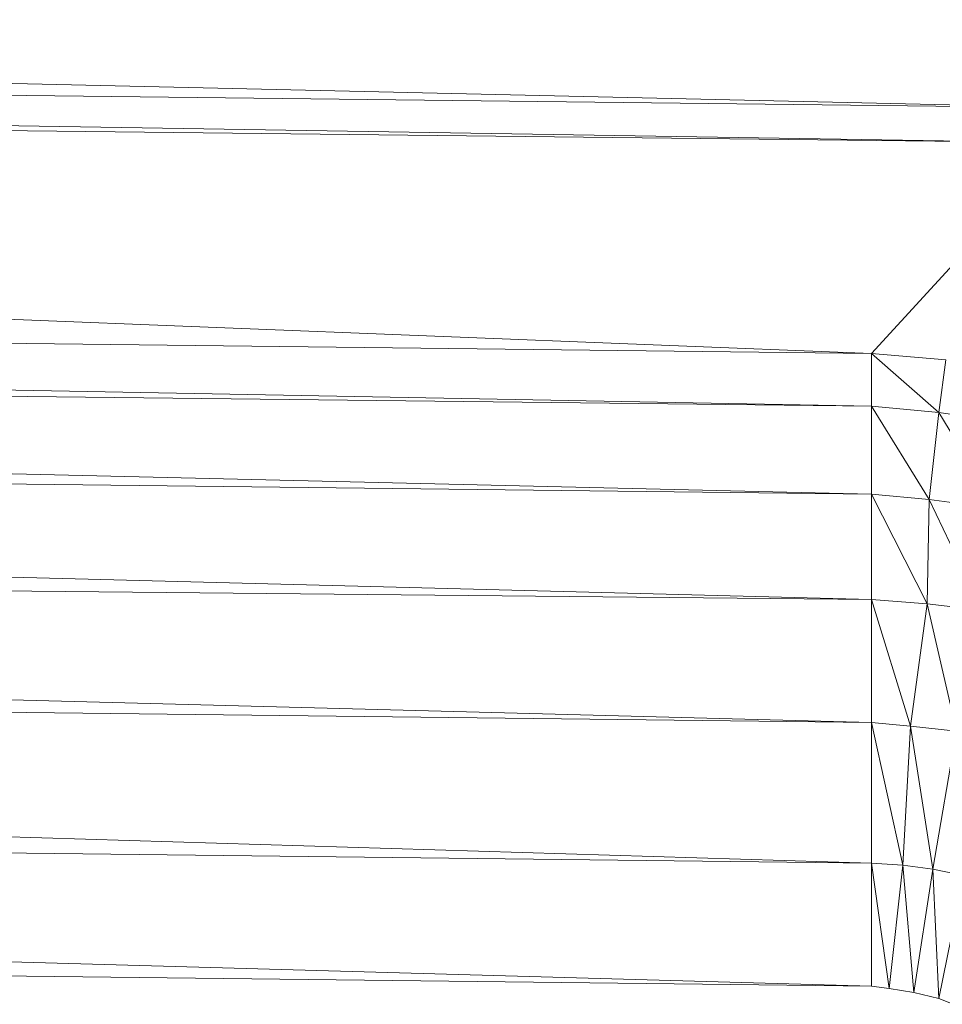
# Model space of a CAD drawing. Header units: metres. Extents: x 391.1 to 427.5, y 12.7 to 29.9.
# Tile 165 of 212: x 408.7961 to 408.8315, y 24.0465 to 24.0843. Entities that reach past the tile are written whole.
import ezdxf

# ---------------------------------------------------------------- set-up
doc = ezdxf.new("R2010")
doc.units = ezdxf.units.M
doc.layers.add('02_MOBILIARIO', color=7, linetype='Continuous', lineweight=18)

# ---------------------------------------------------------------- blocks, each defined once
blk = doc.blocks.new('Family - Plats de dutxa PS-1-153501-01_CLI_AIRE_PS1')
at = {"layer": '02_MOBILIARIO', "color": 253, "true_color": 0xaaaaaa}
for p, q in [((0.409997, 0.73691), (0.704435, 0.730169)), ((0.704435, 0.730169), (0.409997, 0.73691)), ((0.704435, 0.730169), (0.409997, 0.73354)), ((0.409997, 0.73354), (0.704435, 0.728821)), ((0.704435, 0.730169), (0.409997, 0.73354)), ((0.704435, 0.728821), (0.409997, 0.73354)), ((0.409997, 0.732191), (0.704435, 0.728821)), ((0.409997, 0.732191), (0.697019, 0.720731)), ((0.697019, 0.720731), (0.409997, 0.732191)), ((0.409997, 0.732191), (0.704435, 0.728821)), ((0.697019, 0.720731), (0.704435, 0.728821)), ((0.704435, 0.728821), (0.697019, 0.720731)), ((0.697019, 0.720731), (0.409997, 0.724101)), ((0.409997, 0.724101), (0.697019, 0.718708)), ((0.697019, 0.718708), (0.409997, 0.724101)), ((0.409997, 0.724101), (0.697019, 0.720731)), ((0.697019, 0.718708), (0.409997, 0.722079)), ((0.409997, 0.722079), (0.697019, 0.715337)), ((0.697019, 0.718708), (0.409997, 0.722079)), ((0.697019, 0.715337), (0.409997, 0.722079)), ((0.699866, 0.720494), (0.697019, 0.720731)), ((0.697019, 0.718708), (0.697019, 0.720731)), ((0.697019, 0.720731), (0.699603, 0.718467)), ((0.697019, 0.720731), (0.697019, 0.718708)), ((0.699603, 0.718467), (0.697019, 0.720731)), ((0.697019, 0.720731), (0.699866, 0.720494)), ((0.699603, 0.718467), (0.699866, 0.720494)), ((0.699866, 0.720494), (0.699603, 0.718467)), ((0.409997, 0.718708), (0.697019, 0.715337)), ((0.409997, 0.718708), (0.697019, 0.711292)), ((0.697019, 0.711292), (0.409997, 0.718708)), ((0.409997, 0.718708), (0.697019, 0.715337)), ((0.699603, 0.718467), (0.697019, 0.718708)), ((0.697019, 0.718708), (0.697019, 0.715337)), ((0.697019, 0.718708), (0.699227, 0.715127)), ((0.697019, 0.718708), (0.697019, 0.715337)), ((0.699227, 0.715127), (0.697019, 0.718708)), ((0.697019, 0.718708), (0.699603, 0.718467)), ((0.699227, 0.715127), (0.699603, 0.718467)), ((0.699603, 0.718467), (0.699227, 0.715127)), ((0.702421, 0.718054), (0.699603, 0.718467)), ((0.699603, 0.718467), (0.70182, 0.714789)), ((0.70182, 0.714789), (0.699603, 0.718467)), ((0.699603, 0.718467), (0.702421, 0.718054)), ((0.699227, 0.715127), (0.697019, 0.715337)), ((0.697019, 0.711292), (0.697019, 0.715337)), ((0.697019, 0.715337), (0.699156, 0.711134)), ((0.697019, 0.715337), (0.697019, 0.711292)), ((0.699156, 0.711134), (0.697019, 0.715337)), ((0.697019, 0.715337), (0.699227, 0.715127)), ((0.699156, 0.711134), (0.699227, 0.715127)), ((0.699227, 0.715127), (0.699156, 0.711134)), ((0.70182, 0.714789), (0.699227, 0.715127)), ((0.699227, 0.715127), (0.70126, 0.710871)), ((0.70126, 0.710871), (0.699227, 0.715127)), ((0.699227, 0.715127), (0.70182, 0.714789)), ((0.697019, 0.711292), (0.409997, 0.714183)), ((0.409997, 0.714183), (0.697019, 0.706573)), ((0.697019, 0.706573), (0.409997, 0.714183)), ((0.409997, 0.714183), (0.697019, 0.711292)), ((0.699156, 0.711134), (0.697019, 0.711292)), ((0.697019, 0.706573), (0.697019, 0.711292)), ((0.697019, 0.711292), (0.698518, 0.706432)), ((0.697019, 0.711292), (0.697019, 0.706573)), ((0.698518, 0.706432), (0.697019, 0.711292)), ((0.697019, 0.711292), (0.699156, 0.711134)), ((0.698518, 0.706432), (0.699156, 0.711134)), ((0.699156, 0.711134), (0.698518, 0.706432)), ((0.70126, 0.710871), (0.699156, 0.711134)), ((0.699156, 0.711134), (0.700283, 0.706244)), ((0.700283, 0.706244), (0.699156, 0.711134)), ((0.699156, 0.711134), (0.70126, 0.710871)), ((0.697019, 0.706573), (0.409997, 0.709944)), ((0.409997, 0.709944), (0.697019, 0.70118)), ((0.697019, 0.70118), (0.409997, 0.709944)), ((0.409997, 0.709944), (0.697019, 0.706573)), ((0.698518, 0.706432), (0.697019, 0.706573)), ((0.697019, 0.70118), (0.697019, 0.706573)), ((0.697019, 0.706573), (0.698217, 0.701096)), ((0.697019, 0.706573), (0.697019, 0.70118)), ((0.698217, 0.701096), (0.697019, 0.706573)), ((0.697019, 0.706573), (0.698518, 0.706432)), ((0.698217, 0.701096), (0.698518, 0.706432)), ((0.698518, 0.706432), (0.698217, 0.701096)), ((0.700283, 0.706244), (0.698518, 0.706432)), ((0.698518, 0.706432), (0.699367, 0.700944)), ((0.699367, 0.700944), (0.698518, 0.706432)), ((0.698518, 0.706432), (0.700283, 0.706244)), ((0.699367, 0.700944), (0.700283, 0.706244)), ((0.700283, 0.706244), (0.699367, 0.700944)), ((0.697019, 0.70118), (0.409997, 0.704551)), ((0.409997, 0.704551), (0.697019, 0.696461)), ((0.697019, 0.696461), (0.409997, 0.704551)), ((0.409997, 0.704551), (0.697019, 0.70118)), ((0.698217, 0.701096), (0.697019, 0.70118)), ((0.697019, 0.696461), (0.697019, 0.70118)), ((0.697019, 0.70118), (0.697697, 0.69637)), ((0.697019, 0.70118), (0.697019, 0.696461)), ((0.697697, 0.69637), (0.697019, 0.70118)), ((0.697019, 0.70118), (0.698217, 0.701096)), ((0.697697, 0.69637), (0.698217, 0.701096)), ((0.698217, 0.701096), (0.697697, 0.69637)), ((0.699367, 0.700944), (0.698217, 0.701096)), ((0.698217, 0.701096), (0.698651, 0.696219)), ((0.698651, 0.696219), (0.698217, 0.701096)), ((0.698217, 0.701096), (0.699367, 0.700944)), ((0.698651, 0.696219), (0.699367, 0.700944)), ((0.699367, 0.700944), (0.698651, 0.696219)), ((0.700561, 0.700706), (0.699367, 0.700944)), ((0.699367, 0.700944), (0.699606, 0.69598)), ((0.699606, 0.69598), (0.699367, 0.700944)), ((0.699367, 0.700944), (0.700561, 0.700706)), ((0.699606, 0.69598), (0.700561, 0.700706)), ((0.700561, 0.700706), (0.699606, 0.69598)), ((0.697019, 0.696461), (0.409997, 0.699832)), ((0.697019, 0.696461), (0.409997, 0.699832)), ((0.697697, 0.69637), (0.697019, 0.696461)), ((0.697019, 0.696461), (0.697697, 0.69637)), ((0.698651, 0.696219), (0.697697, 0.69637)), ((0.697697, 0.69637), (0.698651, 0.696219)), ((0.699606, 0.69598), (0.698651, 0.696219)), ((0.698651, 0.696219), (0.699606, 0.69598)), ((0.700149, 0.695763), (0.699606, 0.69598)), ((0.699606, 0.69598), (0.700149, 0.695763))]:
    blk.add_line(p, q, dxfattribs=at)
blk = doc.blocks.new('LONDR55-XX_ZZ-ARQ-CAA-M3D-Londres55_ifc-1-01_CLI_AIRE_PS1')
at = {"layer": '02_MOBILIARIO', "color": 253, "lineweight": 18, "true_color": 0xaaaaaa}
blk.add_blockref('Family - Plats de dutxa PS-1-153501-01_CLI_AIRE_PS1', (408.131716, 23.350737), dxfattribs=at)

msp = doc.modelspace()

# ---------------------------------------------------------------- block references
at = {"lineweight": 5}
msp.add_blockref('LONDR55-XX_ZZ-ARQ-CAA-M3D-Londres55_ifc-1-01_CLI_AIRE_PS1', (0, 0), dxfattribs=at)

doc.saveas('drawing.dxf')
